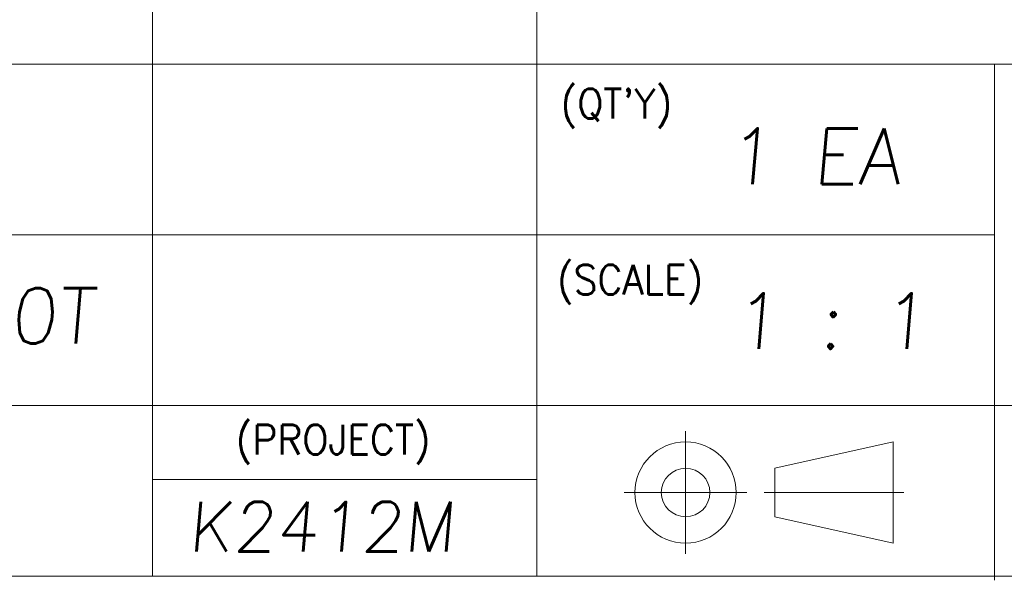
# Model space of a CAD drawing. Header units: millimetres. Extents: x 4065 to 8083, y -652 to 5416.
# Tile 119 of 256: x 6028 to 6226, y 2430 to 2542. Entities that reach past the tile are written whole.
import ezdxf
from ezdxf.enums import TextEntityAlignment as Align

# ---------------------------------------------------------------- set-up
doc = ezdxf.new("R2010")
doc.units = ezdxf.units.MM
doc.header["$LTSCALE"] = 0.8
doc.layers.get('0').update_dxf_attribs({"linetype": 'CONTINUOUS', "lineweight": 0})
doc.layers.add('2', color=3, linetype='CONTINUOUS', lineweight=0)
doc.styles.add('GHS', font='romans', dxfattribs={"height": 2, "bigfont": 'whgtxt'})
doc.styles.get("Standard").update_dxf_attribs({"font": 'romans.shx', "width": 0.8, "oblique": 5, "bigfont": 'whgtxt.shx'})

msp = doc.modelspace()

# ---------------------------------------------------------------- linework, layer by layer
for p, q in [((6055.197, 2430.511), (6055.197, 2584.978)), ((6132.431, 2430.511), (6132.431, 2584.978)), ((5900.73, 2533.489), (6295.479, 2533.489)), ((6224.385, 2429.697), (6224.385, 2533.489)), ((5900.73, 2499.163), (6224.385, 2499.163)), ((5900.73, 2464.837), (6295.479, 2464.837)), ((6162.331, 2435.032), (6162.331, 2459.676)), ((6180.289, 2452.237), (6204.032, 2457.531)), ((6204.032, 2437.178), (6204.032, 2457.531)), ((6204.032, 2437.178), (6204.032, 2457.531)), ((6180.289, 2442.472), (6180.289, 2452.237)), ((6055.197, 2449.988), (6132.431, 2449.988)), ((6150.009, 2447.354), (6174.653, 2447.354)), ((6178.144, 2447.354), (6206.177, 2447.354)), ((6180.289, 2442.472), (6204.032, 2437.178)), ((5900.73, 2430.511), (6295.479, 2430.511))]:
    msp.add_line(p, q)
for radius in [10.177, 4.883]:
    msp.add_circle((6162.331, 2447.354), radius)

# ---------------------------------------------------------------- texts
at = {"width": 0.933333}
for s, p in [("(QT'Y)", (6137.22, 2528.575)), ('(SCALE)', (6136.509, 2493.151)), ('(PROJECT)', (6071.929, 2460.992))]:
    msp.add_text(s, height=5.968, dxfattribs=at).set_placement(p, align=Align.TOP_LEFT)
at = {"layer": '2', "style": 'GHS', "oblique": 5}
for s, height, p in [('1 EA', 11.1958, (6170.528, 2509.384)), ('GA 1.0T', 11.0838, (5986.073, 2477.352)), ('1 : 1', 11.1958, (6171.754, 2476.242)), ('K2412M', 10, (6062.324, 2435.469))]:
    msp.add_text(s, height=height, dxfattribs=at).set_placement(p)

doc.saveas('drawing.dxf')
